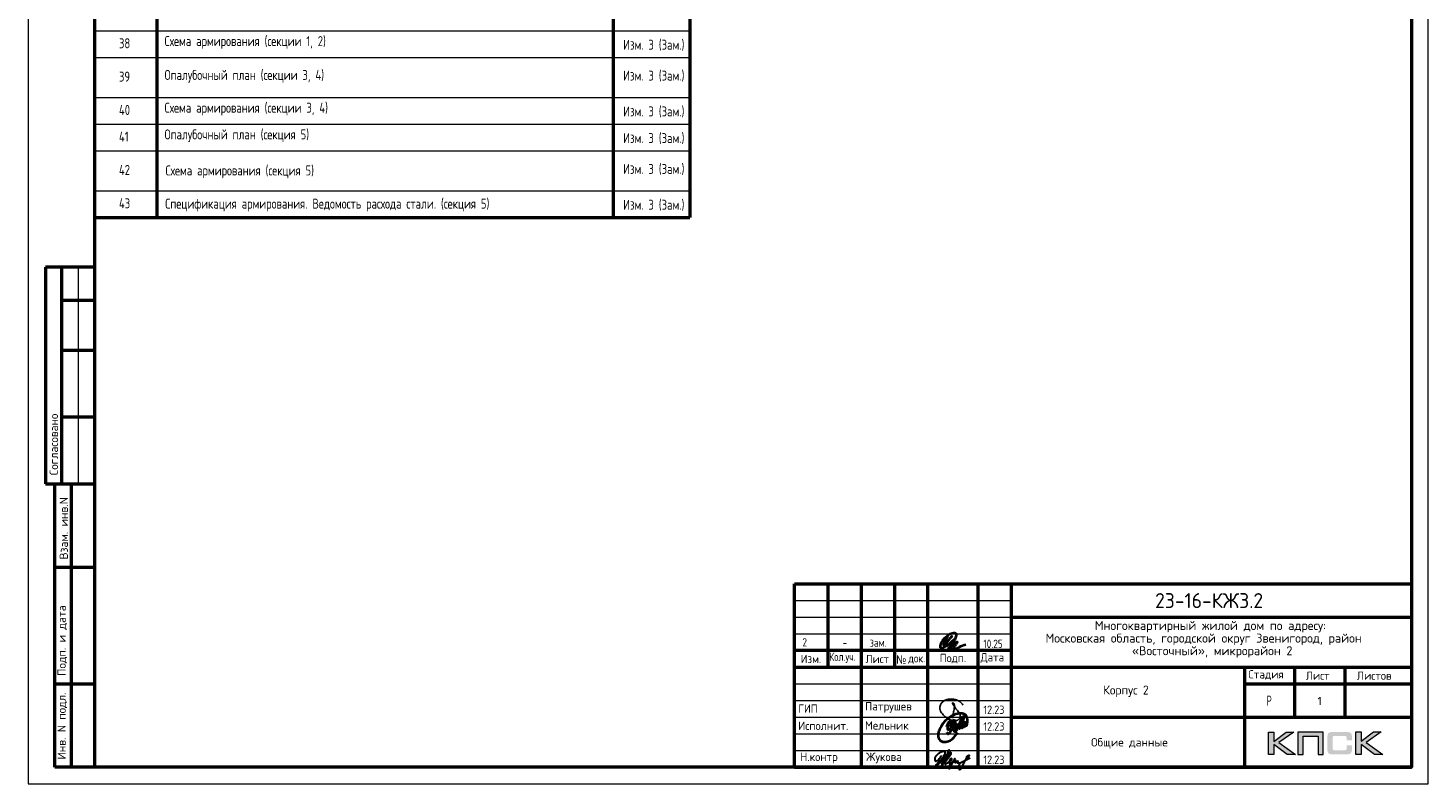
# Model space of a CAD drawing. Header units: millimetres. Extents: x -49773 to 2322955, y -3321 to 58485.
# Tile 1 of 256: x -49773 to -7773, y -1037 to 21640. Entities that reach past the tile are written whole.
import ezdxf

# ---------------------------------------------------------------- set-up
doc = ezdxf.new("R2010")
doc.units = ezdxf.units.MM
for name, color, linetype, lineweight in [('Standard', 7, 'Continuous', 25), ('Основная', 7, 'Continuous', 40), ('Стена наружная_ Сайдинг', 7, 'Continuous', 35)]:
    doc.layers.add(name, color=color, linetype=linetype, lineweight=lineweight)
doc.styles.add('ARIAL', font='arial.ttf')
doc.styles.add('GOST 2.304-81', font='txt')
doc.styles.add('ISOCPEUR', font='txt')
doc.styles.add('Segoe UI Symbol', font='txt')

# ---------------------------------------------------------------- blocks, each defined once
blk = doc.blocks.new('яяя')
at = {"lineweight": 30}
for points in [[(345424, 110432), (345425, 110410), (345424, 110397), (345417, 110379), (345406, 110350), (345390, 110319), (345357, 110275), (345310, 110221), (345265, 110176), (345198, 110110), (345161, 110077), (345133, 110066), (345116, 110066), (345102, 110075), (345090, 110091), (345082, 110115), (345074, 110146), (345066, 110182), (345064, 110206), (345067, 110234), (345077, 110278), (345095, 110320), (345114, 110361), (345134, 110395), (345159, 110428), (345195, 110469), (345228, 110506), (345284, 110560), (345331, 110595), (345379, 110625), (345435, 110648), (345486, 110670), (345532, 110686), (345573, 110696), (345605, 110698), (345621, 110695), (345635, 110687), (345648, 110671), (345656, 110649), (345659, 110625), (345659, 110583), (345656, 110553), (345647, 110523), (345635, 110489), (345387, 110033), (345349, 109985), (345311, 109948), (345247, 109889), (345209, 109858), (345192, 109844), (345180, 109837), (345157, 109833), (345150, 109835), (345140, 109842), (345135, 109856), (345138, 109881), (345148, 109892), (345183, 109930), (345267, 110024), (345343, 110105), (345455, 110213), (345617, 110343), (345775, 110456), (345811, 110526), (345838, 110607), (345890, 110740), (345902, 110771), (345698, 110295), (345672, 110226), (345626, 110132), (345572, 110032), (345518, 109953), (345481, 109918), (345497, 110001), (345567, 110147), (345655, 110301), (345760, 110442)], [(345481, 109918), (345476, 109896), (345475, 109874), (345485, 109861), (345506, 109866), (345539, 109891), (345632, 109983), (345968, 110450), (346022, 110527), (346029, 110560), (346027, 110579), (346026, 110590), (346010, 110605), (345993, 110609), (345975, 110601), (345962, 110584), (345954, 110562), (345857, 110421), (345783, 110292), (345741, 110183), (345701, 110079), (345665, 109985), (345660, 109952), (345666, 109929), (345669, 109915), (345682, 109910), (345702, 109914), (345735, 109941), (345846, 110007), (346065, 110160), (346075, 110193), (346070, 110217), (346066, 110236), (346052, 110241), (346030, 110241), (346007, 110228), (345978, 110203), (345960, 110164), (345892, 110010), (345895, 109986), (345904, 109966), (345925, 109964), (345969, 109968), (346045, 110000), (346218, 110114), (346261, 110154), (346280, 110184), (346282, 110210), (346278, 110225), (346263, 110229), (346241, 110222), (346220, 110198), (346162, 110049), (345989, 109904), (345932, 109849), (345906, 109805), (345891, 109739), (345890, 109690), (345899, 109652), (345924, 109647), (345956, 109655), (345980, 109674), (346058, 109838), (346158, 110046), (346261, 110098), (346314, 110120), (346292, 110079), (346269, 110036), (346261, 110008), (346267, 109998), (346293, 109998), (346363, 110039), (346445, 110095), (346421, 110068), (346414, 110040), (346407, 110011), (346416, 109990), (346466, 109972), (346509, 109977), (346574, 109984), (347172, 110293)], [(346586, 109971), (346543, 109917), (346509, 109873), (346489, 109825), (346475, 109767), (346472, 109710), (346478, 109675), (346485, 109641), (346501, 109621), (346517, 109602), (346542, 109589), (346568, 109592), (346605, 109620), (346680, 109731), (346736, 109842), (346865, 110115), (346962, 110290), (346969, 110318), (346979, 110360), (347013, 110403), (347056, 110434), (347091, 110450), (347109, 110450), (347121, 110434), (347115, 110405), (347072, 110355), (347012, 110307), (346924, 110222)]]:
    blk.add_lwpolyline(points, dxfattribs=at)
blk = doc.blocks.new('Из_буфера32210')
at = {"color": 7, "lineweight": 25}
blk.add_lwpolyline([(357, 84), (386, 160), (399, 213), (405, 239), (412, 268), (420, 299), (427, 339), (434, 380), (437, 414), (438, 442), (436, 466), (430, 489), (425, 504), (417, 519), (409, 531), (405, 535), (403, 536), (400, 539), (394, 541), (387, 543), (383, 542), (379, 539), (377, 534), (377, 528), (379, 523), (438, 428), (470, 382), (484, 365), (504, 341), (528, 310), (551, 280), (562, 264), (575, 247), (582, 235), (589, 220), (599, 198), (606, 184), (610, 167), (611, 155), (612, 143), (611, 127), (609, 116), (603, 96), (596, 82), (588, 69), (579, 56), (563, 43), (551, 34), (539, 25), (524, 16), (511, 10), (494, 5), (481, 3), (456, 0), (432, 1), (415, 3), (396, 6), (375, 11), (355, 19), (336, 24), (310, 31), (293, 39), (269, 53), (243, 69), (223, 80), (202, 93), (180, 109), (152, 128), (126, 152), (98, 182), (77, 211), (52, 241), (32, 266), (20, 293), (8, 329), (3, 348), (1, 373), (0, 393), (1, 417), (6, 440), (13, 454), (20, 476), (26, 497), (38, 517), (47, 529), (60, 548), (75, 563), (95, 581), (115, 593), (135, 606), (161, 618), (187, 628), (213, 638), (251, 647), (282, 653), (319, 655), (353, 655), (384, 652), (418, 648), (460, 641), (503, 628), (544, 611), (579, 594), (611, 573), (639, 545), (666, 515), (679, 496), (694, 471)], dxfattribs=at)
blk = doc.blocks.new('Из_буфера5543')
at = {"layer": 'Основная'}
for points in [[(762, 497), (761, 475), (762, 458), (767, 452), (778, 451), (786, 456), (792, 470), (796, 479), (799, 485), (802, 495), (805, 507), (808, 516), (812, 533), (814, 535), (801, 505), (800, 490), (800, 477), (805, 470), (820, 476), (824, 483), (826, 494), (829, 504), (833, 526), (835, 530), (842, 548), (846, 564), (852, 580), (855, 593), (859, 605), (862, 610), (866, 617), (856, 574), (856, 555), (851, 540), (848, 519), (849, 504), (848, 495), (853, 493), (861, 496), (863, 501), (868, 518), (873, 541), (876, 550), (880, 574), (883, 591), (886, 612), (881, 686), (874, 707), (870, 726), (859, 756), (851, 767), (838, 790), (819, 809), (794, 828), (785, 830), (763, 839), (748, 848), (721, 853), (704, 855), (666, 856), (639, 856), (599, 849), (579, 842), (535, 829), (485, 816), (420, 783), (378, 759), (341, 732), (282, 688), (227, 640), (195, 610), (157, 566), (127, 518), (88, 464), (57, 403), (39, 361), (27, 325), (16, 296), (6, 253), (0, 203), (7, 156), (13, 124), (29, 84), (60, 48), (75, 35), (98, 20), (138, 4), (165, 0), (237, 4), (277, 13), (317, 25), (365, 46), (428, 93), (474, 130), (516, 180), (554, 236), (582, 281)], [(265, 457), (281, 514), (299, 558), (312, 579), (332, 604), (345, 612), (360, 622), (376, 623), (382, 623), (387, 620), (391, 616), (396, 603), (399, 595), (402, 580), (403, 561), (401, 532), (394, 489), (386, 464), (379, 450), (372, 431), (365, 419), (358, 406), (348, 395), (338, 381), (328, 373), (313, 368), (304, 368), (296, 375), (294, 382), (290, 395), (293, 410), (293, 423), (297, 453), (305, 480), (308, 489), (320, 515), (328, 532), (344, 563), (361, 581), (377, 600), (395, 620), (414, 636), (448, 646), (472, 651), (482, 649), (493, 639), (502, 619), (507, 608), (508, 574), (505, 541), (499, 519), (483, 494), (469, 476), (459, 470), (443, 469), (439, 469)], [(503, 678), (478, 638), (464, 604), (452, 565), (440, 538), (428, 496), (422, 475), (417, 459), (413, 438), (402, 411), (395, 387), (383, 357), (378, 335), (370, 322), (367, 317), (359, 302), (348, 280), (336, 260), (324, 251), (310, 240), (299, 237), (292, 237), (288, 239), (281, 248), (278, 254), (278, 272), (276, 276), (276, 280)], [(496, 377), (509, 373), (536, 381), (548, 392), (559, 405), (565, 424), (573, 446), (576, 461), (579, 481), (579, 496), (575, 512), (567, 526), (551, 531), (538, 533), (529, 527), (518, 519), (505, 506), (501, 498), (495, 491), (490, 482), (482, 466), (479, 458), (472, 435), (468, 429), (464, 416), (460, 401), (461, 392), (462, 373), (465, 356), (469, 345), (477, 337), (483, 324), (496, 316), (511, 315), (524, 318), (535, 326), (547, 340), (554, 347), (566, 364), (572, 374), (579, 385), (593, 419), (599, 436), (606, 452), (616, 479), (623, 504), (629, 521), (635, 533), (637, 542), (643, 556), (644, 557), (652, 576), (658, 592), (688, 673), (724, 750), (651, 489), (636, 412), (636, 406), (639, 402), (645, 401), (649, 402), (651, 406), (655, 416), (660, 420), (661, 427), (665, 436), (668, 446), (753, 720), (780, 779), (715, 511), (710, 476), (706, 424), (712, 420), (718, 419), (725, 426), (729, 430), (733, 436), (737, 445), (741, 458), (745, 471), (747, 484), (749, 488), (761, 511), (768, 534), (772, 548), (776, 561), (781, 570), (788, 582), (792, 587), (802, 594), (804, 592), (807, 589), (807, 579), (807, 575), (804, 562), (805, 556), (800, 541), (793, 526), (784, 512), (774, 498), (767, 491), (762, 486), (760, 488), (763, 507), (764, 513), (767, 525), (769, 537), (771, 545)]]:
    blk.add_lwpolyline(points, dxfattribs=at)

msp = doc.modelspace()

# ---------------------------------------------------------------- hatches: boundary and pattern name
h = msp.add_hatch(color=256)
h.paths.add_polyline_path([(-11799.7, 519.6), (-12027.2, 519.6), (-12399.2, 239.5), (-12399.2, 519.6), (-12556.9, 519.6), (-12556.9, -152.6), (-12399.2, -152.6), (-12399.2, 142.7), (-11996.8, -152.6), (-11745.1, -152.6), (-12245.7, 202.9)])
h.paths.add_polyline_path([(-11516.9, 393), (-11071.6, 393), (-11071.6, -152.6), (-10915.3, -152.6), (-10915.3, 519.6), (-11081.9, 519.6), (-11673.2, 519.6), (-11673.2, 360.5), (-11673.2, -152.6), (-11516.9, -152.6)])
h.paths.add_polyline_path([(-9777.1, 523), (-9934.8, 523), (-9934.8, -149.8), (-9777.1, -149.8), (-9777.1, 146.2), (-9374.7, -149.8), (-9123, -149.8), (-9623.6, 206.3), (-9177.6, 523), (-9404.4, 523), (-9777.1, 243)])
msp.add_hatch(color=256).paths.add_polyline_path([(-10066.2, 448.3), (-10068.2, 455.9), (-10071, 462.2), (-10074.5, 468.4), (-10077.9, 474.6), (-10081.4, 479.5), (-10085.5, 484.3), (-10089.7, 489.1), (-10093.8, 493.3), (-10099.4, 496.7), (-10104.9, 500.9), (-10111.1, 504.3), (-10118, 507.1), (-10124.9, 509.9), (-10132.6, 512.6), (-10140.2, 514.7), (-10158.1, 518.2), (-10177.5, 520.9), (-10198.9, 522.3), (-10222.4, 523), (-10623.5, 523), (-10647, 522.3), (-10667.8, 520.9), (-10687.8, 518.2), (-10705.1, 514.7), (-10713.4, 511.9), (-10721, 509.9), (-10727.9, 507.1), (-10734.1, 503.7), (-10740.4, 500.9), (-10746.6, 496.7), (-10751.4, 493.3), (-10756.3, 489.1), (-10760.4, 484.3), (-10763.9, 479.5), (-10768, 474.6), (-10771.5, 468.4), (-10774.2, 462.2), (-10777, 455.2), (-10779.8, 448.3), (-10781.8, 440.7), (-10785.3, 424.1), (-10788.1, 406.2), (-10790.1, 386.1), (-10790.1, 364), (-10790.1, 9.9), (-10790.1, -12.2), (-10788.1, -32.2), (-10785.3, -50.9), (-10781.8, -67.5), (-10779.8, -75.1), (-10777, -82), (-10774.2, -88.9), (-10771.5, -95.2), (-10768, -100.7), (-10763.9, -106.2), (-10760.4, -111.1), (-10756.3, -115.9), (-10751.4, -120.1), (-10745.9, -123.5), (-10740.4, -127), (-10734.1, -130.4), (-10727.9, -133.9), (-10720.3, -136), (-10713.4, -138.7), (-10705.1, -140.8), (-10687.8, -144.9), (-10667.8, -147), (-10646.3, -149.1), (-10623.5, -149.8), (-10222.4, -149.8), (-10198.9, -149.1), (-10177.5, -147.7), (-10158.1, -144.9), (-10140.8, -141.5), (-10132.6, -138.7), (-10124.9, -136.7), (-10118, -133.9), (-10111.1, -130.4), (-10104.9, -127.7), (-10099.4, -123.5), (-10093.8, -120.1), (-10089.7, -115.9), (-10085.5, -111.8), (-10081.4, -106.2), (-10077.9, -101.4), (-10074.5, -95.2), (-10071, -88.9), (-10068.2, -82.7), (-10066.2, -75.1), (-10063.4, -67.5), (-10059.9, -50.9), (-10057.2, -32.9), (-10055.8, -12.2), (-10055.1, 9.9), (-10055.1, 121.3), (-10212.1, 121.3), (-10212.1, 30.7), (-10212.1, 24.5), (-10212.8, 18.2), (-10214.1, 12.7), (-10215.5, 7.2), (-10217.6, 2.3), (-10219.7, -1.8), (-10222.4, -6), (-10225.9, -9.4), (-10229.4, -12.9), (-10233.5, -15.6), (-10238.3, -17.7), (-10243.2, -19.8), (-10248, -21.2), (-10254.2, -21.9), (-10260.5, -22.6), (-10266.7, -23.3), (-10590.3, -23.3), (-10595.8, -22.6), (-10600.7, -21.9), (-10604.8, -19.8), (-10609, -17.7), (-10613.1, -15), (-10616.6, -12.2), (-10620, -8.7), (-10622.8, -4.6), (-10625.6, -0.4), (-10627.6, 3.7), (-10629.7, 8.6), (-10631.1, 13.4), (-10633.2, 23.1), (-10633.9, 32.8), (-10633.9, 355.7), (-10633.9, 361.2), (-10633.2, 366.7), (-10631.8, 371.6), (-10630.4, 376.4), (-10629, 380.6), (-10627, 384), (-10624.2, 387.5), (-10621.4, 390.9), (-10618, 393.7), (-10614.5, 396.5), (-10610.4, 398.5), (-10606.2, 399.9), (-10601.4, 401.3), (-10596.5, 402), (-10591, 402.7), (-10585.5, 402.7), (-10266.7, 402.7), (-10260.5, 402.7), (-10254.2, 402), (-10248.7, 400.6), (-10243.9, 399.2), (-10239, 397.2), (-10234.2, 395.1), (-10230, 391.6), (-10226.6, 388.9), (-10223.1, 384.7), (-10220.4, 380.6), (-10217.6, 376.4), (-10215.5, 371.6), (-10214.1, 366.7), (-10212.8, 361.2), (-10212.1, 355), (-10212.1, 348.8), (-10212.1, 274.8), (-10055.1, 274.8), (-10055.1, 364), (-10055.8, 386.1), (-10057.2, 406.2), (-10059.9, 424.1), (-10064.1, 440.7)])

# ---------------------------------------------------------------- linework, layer by layer
at = {"lineweight": 0}
for points in [[(-12556.9, -152.6), (-12556.9, 519.6), (-12399.2, 519.6), (-12399.2, 239.5), (-12027.2, 519.6), (-11799.7, 519.6), (-12245.7, 202.9), (-11745.1, -152.6), (-11996.8, -152.6), (-12399.2, 142.7), (-12399.2, -152.6), (-12556.9, -152.6)], [(-11516.9, -152.6), (-11516.9, 393), (-11071.6, 393), (-11071.6, -152.6), (-10915.3, -152.6), (-10915.3, 519.6), (-11081.9, 519.6), (-11673.2, 519.6), (-11673.2, 360.5), (-11673.2, -152.6), (-11516.9, -152.6)], [(-9934.8, -149.8), (-9934.8, 523), (-9777.1, 523), (-9777.1, 243), (-9404.4, 523), (-9177.6, 523), (-9623.6, 206.3), (-9123, -149.8), (-9374.7, -149.8), (-9777.1, 146.2), (-9777.1, -149.8), (-9934.8, -149.8)]]:
    msp.add_lwpolyline(points, close=True, dxfattribs=at)
at = {"layer": 'Standard', "color": 7, "linetype": 'Continuous', "lineweight": 50, "transparency": 33554687}
for p, q in [((-45910.8, 56760.7), (-45910.8, 15955.1)), ((-32213.4, 56760.7), (-32213.4, 15955.1)), ((-32213.4, 56760.7), (-32213.4, 15955.1)), ((-29917.5, 56760.7), (-29917.5, 15955)), ((-47772.6, 15955.1), (-29917.5, 15955)), ((-47772.6, 14462.6), (-49245.8, 14462.6)), ((-49245.8, 14462.6), (-49245.8, 7962.6)), ((-49245.8, 14462.6), (-49245.8, 7962.6)), ((-48772.6, 14462.6), (-48772.6, 7962.6)), ((-47772.6, 13462.6), (-48772.6, 13462.6)), ((-47772.6, 11962.6), (-48772.6, 11962.6)), ((-47772.6, 9962.6), (-48772.6, 9962.6)), ((-49245.8, 7962.6), (-47772.6, 7962.6)), ((-48972.6, -537.4), (-48972.6, 7962.6)), ((-48972.6, -537.4), (-48972.6, 7962.6)), ((-48472.6, -537.4), (-48472.6, 7962.6)), ((-48972.6, 5462.6), (-47772.6, 5462.6)), ((-48972.6, 1962.6), (-47772.6, 1962.6)), ((-47772.6, -537.4), (-48972.6, -537.4))]:
    msp.add_line(p, q, dxfattribs=at)
at = {"layer": 'Standard', "color": 7, "linetype": 'Continuous', "lineweight": 13, "transparency": 33554687}
for p, q in [((-47772.6, 21555.1), (-29917.5, 21555)), ((-47772.6, 20755.1), (-29917.5, 20755)), ((-47772.6, 19555.1), (-29917.5, 19555)), ((-47772.6, 18755.1), (-29917.5, 18755)), ((-47772.6, 17955.1), (-29917.5, 17955)), ((-47772.6, 16755.1), (-29917.5, 16755)), ((-48272.6, 14462.6), (-48272.6, 7962.6))]:
    msp.add_line(p, q, dxfattribs=at)
msp.add_lwpolyline([(-49772.6, -1037.4), (-7772.6, -1037.4), (-7772.6, 58362.6), (-49772.6, 58362.6), (-49772.6, -1037.4)], close=True, dxfattribs=at)
at = {"layer": 'Standard', "color": 7, "linetype": 'Continuous', "lineweight": 50, "transparency": 33554687}
msp.add_lwpolyline([(-47772.6, 57862.6), (-8272.6, 57862.6), (-8272.6, -537.4), (-47772.6, -537.4), (-47772.6, 57862.6)], close=True, dxfattribs=at)
at = {"layer": 'Основная', "color": 7, "ltscale": 100}
msp.add_spline([(-22179.9, 3400.1), (-22249.2, 3273.7), (-22306.3, 3151.8), (-22306.3, 3123.9), (-22271.6, 3141.8), (-22174.3, 3246.9), (-22062.5, 3394.5), (-22143, 3290.5), (-22205.6, 3195.5), (-22197.8, 3133.9), (-22138.5, 3139.5), (-22060.2, 3205.5), (-21968.5, 3314), (-21917.1, 3418), (-21923.8, 3466.1), (-22008.1, 3482.3), (-22082.6, 3471.7), (-22212.3, 3386.7), (-22329.8, 3277.1), (-22386.8, 3179.8), (-22408, 3107.1), (-22406.9, 3060.1), (-22366.7, 3042.2), (-22298.4, 3065.7), (-22110.6, 3191), (-21956.2, 3318.5), (-22111.9, 3107.6), (-22167.5, 3010.3), (-22167.6, 2991.9), (-22134, 3008.7), (-22040.1, 3106), (-21914.8, 3221.2), (-21895.8, 3225.7), (-21913.7, 3183.2), (-21990.8, 3071.3), (-22037.9, 2984.1), (-22031.1, 2965.1), (-21995.4, 2974), (-21832.1, 3073.6), (-21637.5, 3151.8)], degree=3, dxfattribs=at)
at = {"layer": 'Стена наружная_ Сайдинг', "color": 7, "linetype": 'Continuous', "lineweight": 50, "transparency": 33554687}
for p, q in [((-26772.7, 4962.6), (-8272.6, 4962.6)), ((-26772.7, -537.4), (-26772.7, 4962.6)), ((-22772.7, -537.4), (-22772.7, 4962.6)), ((-8272.6, 4962.6), (-8272.6, -537.4)), ((-20272.7, 3962.6), (-8272.6, 3962.6)), ((-20272.7, 2962.6), (-26772.7, 2962.6)), ((-26772.7, 2462.6), (-20272.7, 2462.6)), ((-20272.7, 2462.6), (-8272.6, 2462.6)), ((-13272.6, 1962.6), (-8272.6, 1962.6)), ((-20272.7, 962.6), (-8272.6, 962.6)), ((-26772.7, -537.4), (-8272.6, -537.4))]:
    msp.add_line(p, q, dxfattribs=at)
at = {"layer": 'Стена наружная_ Сайдинг', "color": 7, "linetype": 'Continuous', "lineweight": 13, "transparency": 33554687}
for p, q in [((-26772.7, 4462.6), (-20272.7, 4462.6)), ((-26772.7, 3962.6), (-20272.7, 3962.6)), ((-26772.7, 3462.6), (-20272.7, 3462.6)), ((-26772.7, 1962.6), (-20272.7, 1962.6)), ((-26772.7, 1462.6), (-20272.7, 1462.6)), ((-26772.7, 962.6), (-20272.7, 962.6)), ((-26772.7, 462.6), (-20272.7, 462.6)), ((-26772.7, -37.4), (-20272.7, -37.4))]:
    msp.add_line(p, q, dxfattribs=at)
at = {"layer": 'Стена наружная_ Сайдинг', "color": 7, "linetype": 'Continuous', "lineweight": 50, "transparency": 33554687}
for points in [[(-25772.7, 4962.6), (-25772.7, 3712.6), (-25772.7, 2462.6)], [(-24772.7, 4962.6), (-24772.7, 2212.6), (-24772.7, -537.4)], [(-23772.7, 4962.6), (-23772.7, 3712.6), (-23772.7, 2462.6)], [(-21272.7, 4962.6), (-21272.7, 2212.6), (-21272.7, -537.4)], [(-20272.7, 4962.6), (-20272.7, 2212.6), (-20272.7, -537.4)], [(-13272.6, -537.4), (-13272.6, 962.6), (-13272.6, 2462.6)], [(-11772.6, 962.6), (-11772.6, 1712.6), (-11772.6, 2462.6)], [(-10272.6, 2462.6), (-10272.6, 1712.6), (-10272.6, 962.6)]]:
    msp.add_lwpolyline(points, dxfattribs=at)

# ---------------------------------------------------------------- block references
at = {"color": 1, "ltscale": 100}
msp.add_blockref('Из_буфера32210', (-22417.6, 856.4), dxfattribs=at)
at = {"color": 2, "lineweight": 60, "xscale": 0.5, "yscale": 0.5, "zscale": 0.5}
msp.add_blockref('яяя', (-195093.4, -55395.9), dxfattribs=at)
at = {"layer": 'Основная'}
msp.add_blockref('Из_буфера5543', (-22470.2, 223.7), dxfattribs=at)

# ---------------------------------------------------------------- texts
at = {"layer": 'Standard', "color": 7, "linetype": 'Continuous', "lineweight": 35, "transparency": 33554687, "char_height": 300, "attachment_point": 7, "style": 'ISOCPEUR'}
for s, insert, width in [('\\A1;{\\fISOCPEUR|i0|b0;\\H300.000000;\\W0.769231;\\C7;38}\\P', (-47043.1, 21031.8), 424.038), ('{\\W0.7692;Схема армирования (секции 1, 2)}', (-45675.3, 21015.9), 10891.816), ('{\\W0.7692;Изм. 3 (Зам.)}', (-31916.5, 20957.9), 2166.695), ('\\A1;{\\fISOCPEUR|i0|b0;\\H300.000000;\\W0.769231;\\C7;39}\\P', (-47043.1, 20031.8), 424.038), ('{\\W0.7692;Изм. 3 (Зам.)}', (-31916.6, 20033.5), 2166.695), ('\\A1;{\\fISOCPEUR|i0|b0;\\H300.000000;\\W0.769231;\\C7;40}\\P', (-47043.1, 19031.8), 447.964), ('{\\W0.7692;Схема армирования (секции 3, 4)}', (-45675.3, 19015.9), 12449.57), ('{\\W0.7692;Изм. 3 (Зам.)}', (-31916.6, 18957.9), 2166.695), ('\\A1;{\\fISOCPEUR|i0|b0;\\H300.000000;\\W0.769231;\\C7;41}\\P', (-47043.1, 18231.8), 388.235), ('{\\W0.7692;Опалубочный план (секция 5)}', (-45675.3, 18215.9), 10891.816), ('{\\W0.7692;Изм. 3 (Зам.)}', (-31916.5, 18157.9), 2166.695), ('\\A1;{\\fISOCPEUR|i0|b0;\\H300.000000;\\W0.769231;\\C7;42}\\P', (-47043.1, 17231.8), 447.964), ('{\\W0.7692;Изм. 3 (Зам.)}', (-31916.5, 17233.5), 2166.695), ('\\A1;{\\fISOCPEUR|i0|b0;\\H300.000000;\\W0.769231;\\C7;43}\\P', (-47043.1, 16231.8), 447.964), ('{\\W0.7692;Спецификация армирования. Ведомость расхода стали. (секция 5)}', (-45656.2, 16139.6), 10891.816), ('{\\W0.7692;Изм. 3 (Зам.)}', (-31916.5, 16157.9), 2166.695)]:
    msp.add_mtext(s, dxfattribs=dict(at, insert=insert, width=width))
at = {"layer": 'Standard', "color": 7, "linetype": 'Continuous', "lineweight": 35, "transparency": 33554687, "char_height": 300, "width": 10150.348, "attachment_point": 1, "line_spacing_factor": 0.963855, "style": 'ARIAL'}
for s, insert in [('{\\fISOCPEUR|b0|i0|c0|p0;\\W0.7692;Опалубочный план (секции 3, 4)}', (-45675.3, 20382.4)), ('{\\fISOCPEUR|b0|i0|c0|p0;\\W0.7692;Схема армирования (секция 5)}', (-45646.7, 17515.7))]:
    msp.add_mtext(s, dxfattribs=dict(at, insert=insert))
at = {"layer": 'Standard', "color": 7, "linetype": 'Continuous', "lineweight": 50, "transparency": 33554687, "char_height": 250, "attachment_point": 7, "rotation": 90, "style": 'ISOCPEUR'}
for s, insert, width in [('\\A1;{\\fISOCPEUR|i0|b0;\\H250.000000;\\W1.000000;\\C7;Согласовано}\\P', (-48872.6, 8224.1), 2071.875), ('\\A1;{\\fISOCPEUR|i0|b0;\\H250.000000;\\W1.000000;\\C7;Взам. инв.N}\\P', (-48574.7, 5698.5), 1909.099), ('\\A1;{\\fISOCPEUR|i0|b0;\\H250.000000;\\W1.000000;\\C7;Подп. и дата}\\P', (-48598.3, 2204.8), 2197.059), ('\\A1;{\\fISOCPEUR|i0|b0;\\H250.000000;\\W1.000000;\\C7;Инв. N подл.}\\P', (-48598.3, -303.4), 2021.795)]:
    msp.add_mtext(s, dxfattribs=dict(at, insert=insert, width=width))
at = {"layer": 'Standard', "color": 7, "linetype": 'Continuous', "lineweight": 50, "transparency": 33554687, "insert": (-15960.1, 4237.6), "char_height": 450, "width": 3586.382, "attachment_point": 7, "style": 'ISOCPEUR'}
msp.add_mtext('\\W0.95;23-16-КЖ3.2', dxfattribs=at)
at = {"layer": 'Standard', "color": 7, "linetype": 'Continuous', "lineweight": 25, "transparency": 33554687}
for s, insert, char_height, width, attachment_point, style in [('\\W0.99;Многоквартирный жилой дом по адресу: ', (-17769.1, 3507.6), 270, 7123.089, 7, 'ISOCPEUR'), ('\\W0.99;Московская область, городской округ Звенигород, район ', (-19247.4, 3129.6), 270, 10078.117, 7, 'ISOCPEUR'), ('10.25', (-21112.2, 3042.6), 250, 693.365, 7, 'GOST 2.304-81'), ('\\W0.99;«Восточный», микрорайон 2', (-16655.4, 2751.6), 270, 4896.236, 7, 'ISOCPEUR'), ('2', (-26470.6, 3337.4), 250, 283.333, 2, 'GOST 2.304-81'), ('-', (-25266.1, 3328.5), 250, 283.333, 2, 'GOST 2.304-81'), ('зам.', (-24266.1, 3328.5), 250, 283.333, 2, 'GOST 2.304-81'), ('\\W0.93;Изм.', (-26591.5, 2587.4), 250, 752.897, 7, 'ISOCPEUR'), ('\\W0.79;Кол.уч.', (-25736, 2587.4), 250, 973.657, 7, 'ISOCPEUR'), ('\\W0.94;Лист', (-24647.7, 2587.4), 250, 866.919, 7, 'ISOCPEUR'), ('\\W0.91;№', (-23727.2, 2570), 250, 477.949, 7, 'Segoe UI Symbol'), ('\\W0.84;док.', (-23363, 2570), 250, 649.802, 7, 'ISOCPEUR'), ('\\W0.94;Подп.', (-22422.7, 2576.9), 250, 916.954, 7, 'ISOCPEUR'), ('\\W0.94;Дата', (-21195.5, 2587.4), 250, 967.736, 7, 'ISOCPEUR'), ('\\W0.96;Стадия', (-13162.6, 2087.4), 250, 1243.904, 7, 'ISOCPEUR'), ('\\W0.94;Лист', (-11434.9, 2087.4), 250, 866.919, 7, 'ISOCPEUR'), ('\\W0.96;Листов', (-9909, 2087.4), 250, 1218.997, 7, 'ISOCPEUR'), ('\\W0.96;Корпус 2', (-17515.2, 1572.6), 270, 1614.451, 7, 'ISOCPEUR'), ('\\W0.92;ГИП', (-26662, 1100.1), 250, 689.612, 7, 'ISOCPEUR'), ('\\W0.97;Патрушев', (-24661.8, 1100.1), 250, 1670.192, 7, 'ISOCPEUR'), ('\\W0.88;12.23', (-21109.6, 1063.9), 250, 834.251, 7, 'ISOCPEUR'), ('\\W0.62;Р', (-12614.9, 1312.6), 300, 276.791, 7, 'ISOCPEUR'), ('\\W0.96;Мельник', (-24661.8, 594), 250, 1394.321, 7, 'ISOCPEUR'), ('\\W0.97;Исполнит.', (-26667.6, 584.4), 250, 1645.076, 7, 'ISOCPEUR'), ('\\W0.88;12.23', (-21109.6, 563.9), 250, 834.251, 7, 'ISOCPEUR'), ('\\A1;{\\fISOCPEUR|i0|b0;\\H250.000000;\\W1.000000;\\C7;Общие данные}\\P', (-16729.4, 339), 250, 2347.253, 2, 'ISOCPEUR'), ('\\W0.96;Н.контр', (-26605.1, -415.6), 250, 1319.134, 7, 'ISOCPEUR'), ('\\W0.96;Жукова', (-24630.2, -415.6), 250, 1269.071, 7, 'ISOCPEUR'), ('\\W0.88;12.23', (-21109.6, -436.1), 250, 834.251, 7, 'ISOCPEUR')]:
    msp.add_mtext(s, dxfattribs=dict(at, insert=insert, char_height=char_height, width=width, attachment_point=attachment_point, style=style))
at = {"layer": 'Standard', "color": 7, "linetype": 'Continuous', "lineweight": 13, "transparency": 33554687, "insert": (-11022.6, 1452.6), "char_height": 250, "width": 194.444, "attachment_point": 5, "style": 'ISOCPEUR'}
msp.add_mtext('\\A1;{\\fISOCPEUR|i0|b0;\\H250.000000;\\W1.000000;\\C7;1}\\P', dxfattribs=at)

doc.saveas('drawing.dxf')
